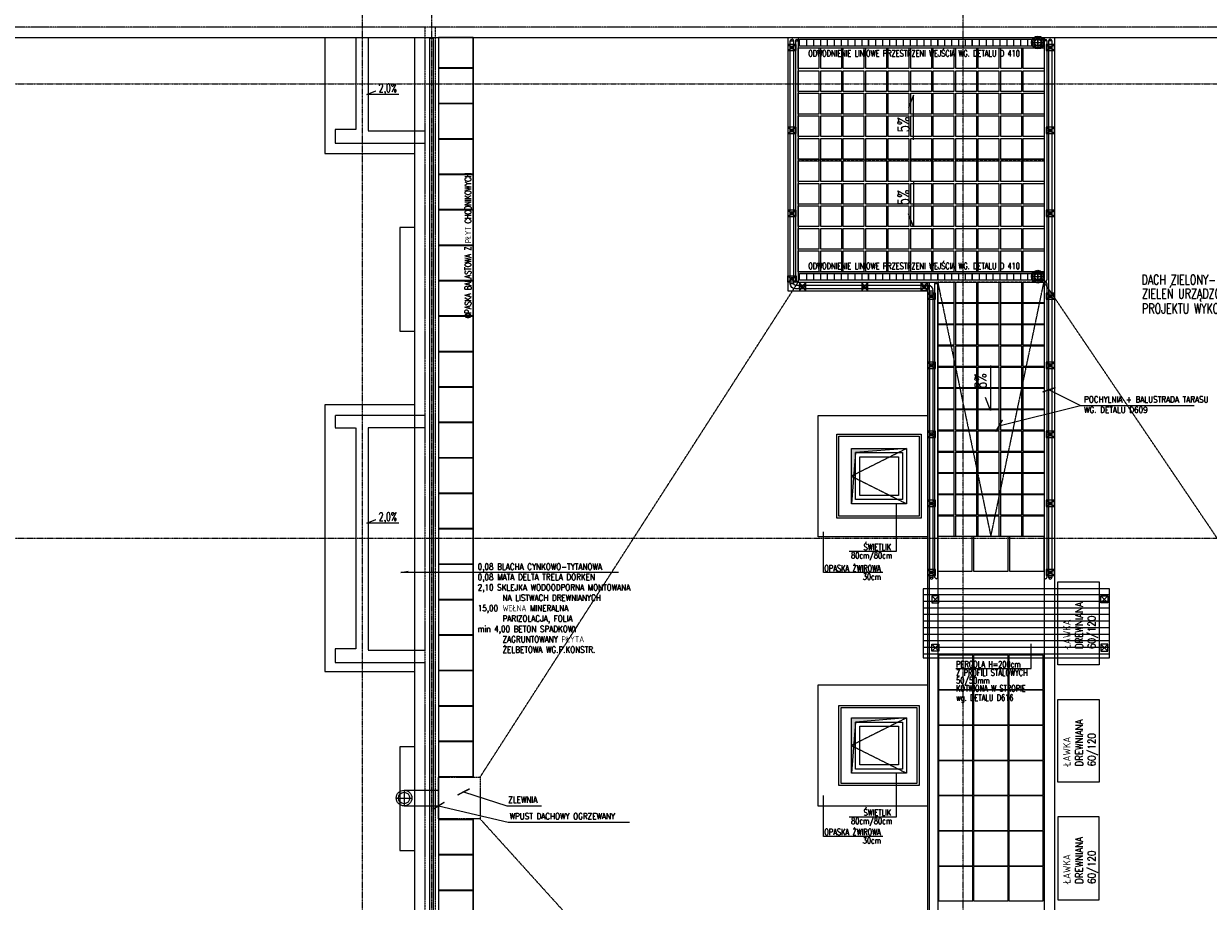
# Model space of a CAD drawing. Extents: x -7228 to 74941, y -112898 to 85621.
# Tile 42 of 256: x 60107 to 61823, y -99087 to -97816. Entities that reach past the tile are written whole.
import ezdxf
from ezdxf.enums import TextEntityAlignment as Align

# ---------------------------------------------------------------- set-up
doc = ezdxf.new("R2010")
doc.units = 0
doc.linetypes.add('CENTER', pattern=[2, 1.25, -0.25, 0.25, -0.25])
doc.linetypes.add('DASHED', pattern=[0.75, 0.5, -0.25])
doc.layers.get('0').update_dxf_attribs({"color": 101, "linetype": 'CONTINUOUS'})
for name, color, linetype in [('Ele-balustrada', 8, 'CONTINUOUS'), ('Ins-kan', 54, 'CONTINUOUS'), ('Ins-wod', 4, 'CONTINUOUS'), ('Okn---okna', 5, 'CONTINUOUS'), ('Opis-spadki', 61, 'CONTINUOUS'), ('Os-osie glowne', 1, 'CENTER'), ('Pos-ceramika', 14, 'CONTINUOUS'), ('Pzt-chodniki-hatch', 252, 'CONTINUOUS'), ('Sc-metal', 141, 'CONTINUOUS'), ('Sch-opis', 51, 'CONTINUOUS'), ('W-idok', 8, 'CONTINUOUS'), ('W-idok pod', 5, 'DASHED'), ('W-izol-w', 144, 'CONTINUOUS'), ('W-otwor-strop', 1, 'CONTINUOUS'), ('W-widok-spadki', 61, 'CONTINUOUS'), ('Wyp-meble', 155, 'CONTINUOUS')]:
    doc.layers.add(name, color=color, linetype=linetype)
doc.styles.add('ROMANS', font='romans', dxfattribs={"width": 0.85})
doc.dimstyles.new('CHMIELNA', dxfattribs={"dimscale": 3.5, "dimtxt": 4, "dimasz": 1.5, "dimexe": 3, "dimexo": 0, "dimgap": 1, "dimtad": 1, "dimdec": 1, "dimrnd": 0.5, "dimzin": 12, "dimdsep": 46, "dimtxsty": 'ROMANS', "dimblk": 'DIMTICK', "dimcen": 0.09, "dimse1": 1, "dimse2": 1, "dimclrd": 143, "dimclrt": 53, "dimadec": 0, "dimazin": 0, "dimtfac": 1, "dimtdec": 1, "dimtix": 1, "dimtmove": 2, "dimatfit": 2, "dimldrblk": 'ARCHTICK', "dimfxl": 0, "dimtolj": 1, "dimtzin": 0, "dimarcsym": 0})

# ---------------------------------------------------------------- blocks, each defined once
blk = doc.blocks.new('DIMTICK')
for p, q in [((-1, 0), (1, 0)), ((0, 1), (0, -1))]:
    blk.add_line(p, q)
at = {"const_width": 0.141}
blk.add_lwpolyline([(0.71, 0.71), (-0.71, -0.71)], dxfattribs=at)
blk = doc.blocks.new('SPADKI')
at = {"ltscale": 25}
blk.add_lwpolyline([(0, 0), (0, -70), (-8, -50), (-8, -50)], dxfattribs=at)
at = {"ltscale": 25, "style": 'ROMANS', "width": 0.7}
blk.add_attdef('SP%', text='', height=18, rotation=90, dxfattribs=at).set_placement((-4.9, -24), align=Align.CENTER)
blk = doc.blocks.new('_sfkhmgkjm')
for points in [[(-3.5, 0), (-3.5, -0.5)], [(-3.5, 0), (3.5, 0), (3.5, 0)], [(3.5, 0), (3.5, -0.5)]]:
    blk.add_lwpolyline(points)
blk.add_lwpolyline([(3.5, -0.5, -0.284735), (-3.5, -0.5, -7)], format="xyb")
blk = doc.blocks.new('odwodnienie-liniowe2_mb')
at = {"ltscale": 25}
for p, q in [((0, 7.5), (100, 7.5)), ((10, 5), (10, -5)), ((20, 5), (20, -5)), ((30, 5), (30, -5)), ((40, 5), (40, -5)), ((50, 5), (50, -5)), ((60, 5), (60, -5)), ((70, 5), (70, -5)), ((80, 5), (80, -5)), ((90, 5), (90, -5)), ((0, -7.5), (100, -7.5))]:
    blk.add_line(p, q, dxfattribs=at)
blk.add_lwpolyline([(0, 5), (100, 5), (100, -5), (0, -5)], close=True, dxfattribs=at)
blk = doc.blocks.new('_kdjkgjksjhgkfhh')
for p, q in [((-11.2, 0), (11.2, 0)), ((0, 11.2), (0, -11.2))]:
    blk.add_line(p, q)
for radius in [11.3, 8.25]:
    blk.add_circle((0, 0), radius)
blk = doc.blocks.new('_VKJXKDFJKJFHKJGFJHKVCJKHGHJ')
at = {"layer": 'Ins-wod'}
for p, q in [((-7.9, 0), (7.9, 0)), ((0, 7.9), (0, -7.9)), ((0, -5.9), (0, 6)), ((0, 6), (0, -5.9))]:
    blk.add_line(p, q, dxfattribs=at)
for radius in [9.24, 8.12, 5.95, 5.25, 4.55]:
    blk.add_circle((0, 0), radius, dxfattribs=at)

msp = doc.modelspace()

# ---------------------------------------------------------------- hatches: boundary and pattern name
at = {"layer": 'W-idok'}
h = msp.add_hatch(dxfattribs=at)
h.set_pattern_fill('ANSI31', color=256, scale=3, angle=135, style=0)
h.set_pattern_definition([(180, (5740, 626.758), (-2e-15, -9.525), [])])
h.paths.add_polyline_path([(61419.547, -98684.544), (61409.547, -98684.544), (61409.547, -98734.544), (61419.547, -98734.544)])
h.paths.add_polyline_path([(61419.547, -98634.544), (61409.547, -98634.544), (61409.547, -98684.544), (61419.547, -98684.544)])
h.paths.add_polyline_path([(61434.547, -98634.544), (61419.547, -98634.544), (61419.547, -98684.544), (61434.547, -98684.544)])
h.paths.add_polyline_path([(61434.547, -98684.544), (61419.547, -98684.544), (61419.547, -98734.544), (61434.547, -98734.544)])
h.paths.add_polyline_path([(61467.547, -98684.544), (61434.547, -98684.544), (61434.547, -98734.544), (61467.547, -98734.544)])
h.paths.add_polyline_path([(61467.547, -98634.544), (61434.547, -98634.544), (61434.547, -98684.544), (61467.547, -98684.544)])
h.paths.add_polyline_path([(61584.547, -98634.544), (61467.547, -98634.544), (61467.547, -98684.544), (61584.547, -98684.544)])
h.paths.add_polyline_path([(61584.547, -98684.544), (61467.547, -98684.544), (61467.547, -98734.544), (61584.547, -98734.544)])
h.paths.add_polyline_path([(61599.547, -98684.544), (61584.547, -98684.544), (61584.547, -98734.544), (61599.547, -98734.544)])
h.paths.add_polyline_path([(61599.547, -98634.544), (61584.547, -98634.544), (61584.547, -98684.544), (61599.547, -98684.544)])
h.paths.add_polyline_path([(61609.547, -98634.544), (61599.547, -98634.544), (61599.547, -98684.544), (61609.547, -98684.544)])
h.paths.add_polyline_path([(61609.547, -98684.544), (61599.547, -98684.544), (61599.547, -98734.544), (61609.547, -98734.544)])
h.paths.add_polyline_path([(61669.547, -98634.544), (61609.547, -98634.544), (61609.547, -98684.544), (61669.547, -98684.544)])
h.paths.add_polyline_path([(61669.547, -98684.544), (61609.547, -98684.544), (61609.547, -98734.544), (61669.547, -98734.544)])
h.paths.add_polyline_path([(61679.547, -98684.544), (61669.547, -98684.544), (61669.547, -98734.544), (61679.547, -98734.544)])
h.paths.add_polyline_path([(61679.547, -98634.544), (61669.547, -98634.544), (61669.547, -98684.544), (61679.547, -98684.544)])
h.paths.add_polyline_path([(61614.467, -98724.154), (61614.467, -98645.314), (61672.325, -98645.314), (61672.325, -98724.154)], flags=9)
at = {"layer": 'W-otwor-strop', "linetype": 'Continuous', "ltscale": 0.5}
h = msp.add_hatch(color=256, dxfattribs=at)
h.paths.add_polyline_path([(61312.047, -98437.302), (61386.047, -98431.302), (61306.047, -98431.302), (61306.047, -98454.965), (61310.136, -98460.877)])
h.paths.add_polyline_path([(61310.136, -98460.877), (61306.047, -98454.965), (61306.047, -98511.302)])
msp.add_hatch(color=256, dxfattribs=at).paths.add_polyline_path([(61311.547, -98827.302), (61385.547, -98821.302), (61305.547, -98821.302), (61305.547, -98901.302)])

# ---------------------------------------------------------------- linework, layer by layer
at = {"layer": 'Ele-balustrada'}
for p, q in [((61213.547, -97855.302), (61225.547, -97846.302)), ((61213.547, -97846.302), (61225.547, -97855.302)), ((61213.547, -97855.302), (61225.547, -97846.302)), ((61213.547, -97846.302), (61225.547, -97855.302)), ((61217.047, -97841.302), (61222.047, -97841.302)), ((61224.547, -97841.302), (61228.547, -97841.302)), ((61588.547, -97841.302), (61584.547, -97841.302)), ((61587.547, -97855.302), (61599.547, -97846.302)), ((61587.547, -97846.302), (61599.547, -97855.302)), ((61596.047, -97841.302), (61591.047, -97841.302)), ((61213.547, -97975.302), (61225.547, -97966.302)), ((61213.547, -97966.302), (61225.547, -97975.302)), ((61213.547, -97975.302), (61225.547, -97966.302)), ((61213.547, -97966.302), (61225.547, -97975.302)), ((61587.547, -97975.302), (61599.547, -97966.302)), ((61587.547, -97966.302), (61599.547, -97975.302)), ((61587.547, -97975.302), (61599.547, -97966.302)), ((61587.547, -97966.302), (61599.547, -97975.302)), ((61213.547, -98095.302), (61225.547, -98086.302)), ((61213.547, -98086.302), (61225.547, -98095.302)), ((61213.547, -98095.302), (61225.547, -98086.302)), ((61213.547, -98086.302), (61225.547, -98095.302)), ((61587.547, -98095.302), (61599.547, -98086.302)), ((61587.547, -98086.302), (61599.547, -98095.302)), ((61587.547, -98095.302), (61599.547, -98086.302)), ((61587.547, -98086.302), (61599.547, -98095.302)), ((61213.547, -98181.302), (61225.547, -98190.302)), ((61213.547, -98190.302), (61225.547, -98181.302)), ((61222.047, -98192.802), (61217.047, -98192.802)), ((61230.047, -98195.302), (61230.047, -98200.302)), ((61239.547, -98202.802), (61230.547, -98190.802)), ((61230.547, -98202.802), (61239.547, -98190.802)), ((61329.547, -98202.802), (61320.547, -98190.802)), ((61320.547, -98202.802), (61329.547, -98190.802)), ((61406.548, -98202.802), (61415.548, -98190.802)), ((61415.548, -98202.802), (61406.548, -98190.802)), ((61415.548, -98215.302), (61427.548, -98206.302)), ((61415.548, -98206.302), (61427.548, -98215.302)), ((61416.547, -98200.302), (61416.547, -98195.302)), ((61419.047, -98202.802), (61424.047, -98202.802)), ((61426.548, -98192.325), (61430.548, -98192.325)), ((61587.547, -98215.302), (61599.547, -98206.302)), ((61587.547, -98206.302), (61599.547, -98215.302)), ((61415.548, -98315.302), (61427.548, -98306.302)), ((61415.548, -98306.302), (61427.548, -98315.302)), ((61587.547, -98315.302), (61599.547, -98306.302)), ((61587.547, -98306.302), (61599.547, -98315.302)), ((61415.548, -98415.302), (61427.548, -98406.302)), ((61415.548, -98406.302), (61427.548, -98415.302)), ((61587.547, -98415.302), (61599.547, -98406.302)), ((61587.547, -98406.302), (61599.547, -98415.302)), ((61415.548, -98515.302), (61427.548, -98506.302)), ((61415.548, -98506.302), (61427.548, -98515.302)), ((61587.547, -98515.302), (61599.547, -98506.302)), ((61587.547, -98506.302), (61599.547, -98515.302)), ((61415.548, -98615.302), (61427.548, -98606.302)), ((61415.548, -98606.302), (61427.548, -98615.302)), ((61424.047, -98617.802), (61419.047, -98617.802)), ((61587.547, -98615.302), (61599.547, -98606.302)), ((61587.547, -98606.302), (61599.547, -98615.302)), ((61596.047, -98617.802), (61591.047, -98617.802))]:
    msp.add_line(p, q, dxfattribs=at)
for points in [[(60695.047, -100507.294), (60695.047, -97837.31)], [(60700.047, -100507.294), (60700.047, -97837.31)], [(61224.547, -97841.302), (61224.547, -98188.302)], [(61228.547, -97841.302), (61228.547, -98188.302)], [(61584.547, -97841.302), (61584.547, -98187.302)], [(61588.547, -97841.302), (61588.547, -98187.302)], [(61591.047, -97841.302), (61591.047, -98617.802)], [(61596.047, -97841.302), (61596.047, -98617.802)], [(61426.548, -98617.825), (61426.548, -98192.325)], [(61430.548, -98617.825), (61430.548, -98192.325)], [(61584.547, -98192.302), (61584.547, -98617.802)], [(61588.547, -98192.302), (61588.547, -98617.802)]]:
    msp.add_lwpolyline(points, dxfattribs=at)
for points in [[(61213.547, -97855.302), (61225.547, -97855.302), (61225.547, -97846.302), (61213.547, -97846.302)], [(61213.547, -97855.302), (61225.547, -97855.302), (61225.547, -97846.302), (61213.547, -97846.302)], [(61587.547, -97855.302), (61599.547, -97855.302), (61599.547, -97846.302), (61587.547, -97846.302)], [(61213.547, -97975.302), (61225.547, -97975.302), (61225.547, -97966.302), (61213.547, -97966.302)], [(61213.547, -97975.302), (61225.547, -97975.302), (61225.547, -97966.302), (61213.547, -97966.302)], [(61587.547, -97975.302), (61599.547, -97975.302), (61599.547, -97966.302), (61587.547, -97966.302)], [(61587.547, -97975.302), (61599.547, -97975.302), (61599.547, -97966.302), (61587.547, -97966.302)], [(61213.547, -98095.302), (61225.547, -98095.302), (61225.547, -98086.302), (61213.547, -98086.302)], [(61213.547, -98095.302), (61225.547, -98095.302), (61225.547, -98086.302), (61213.547, -98086.302)], [(61587.547, -98095.302), (61599.547, -98095.302), (61599.547, -98086.302), (61587.547, -98086.302)], [(61587.547, -98095.302), (61599.547, -98095.302), (61599.547, -98086.302), (61587.547, -98086.302)], [(61213.547, -98181.302), (61225.547, -98181.302), (61225.547, -98190.302), (61213.547, -98190.302)], [(61239.547, -98202.802), (61239.547, -98190.802), (61230.547, -98190.802), (61230.547, -98202.802)], [(61329.547, -98202.802), (61329.547, -98190.802), (61320.547, -98190.802), (61320.547, -98202.802)], [(61406.548, -98202.802), (61406.548, -98190.802), (61415.548, -98190.802), (61415.548, -98202.802)], [(61415.548, -98215.302), (61427.548, -98215.302), (61427.548, -98206.302), (61415.548, -98206.302)], [(61587.547, -98215.302), (61599.547, -98215.302), (61599.547, -98206.302), (61587.547, -98206.302)], [(61415.548, -98315.302), (61427.548, -98315.302), (61427.548, -98306.302), (61415.548, -98306.302)], [(61587.547, -98315.302), (61599.547, -98315.302), (61599.547, -98306.302), (61587.547, -98306.302)], [(61415.548, -98415.302), (61427.548, -98415.302), (61427.548, -98406.302), (61415.548, -98406.302)], [(61587.547, -98415.302), (61599.547, -98415.302), (61599.547, -98406.302), (61587.547, -98406.302)], [(61415.548, -98515.302), (61427.548, -98515.302), (61427.548, -98506.302), (61415.548, -98506.302)], [(61587.547, -98515.302), (61599.547, -98515.302), (61599.547, -98506.302), (61587.547, -98506.302)], [(61415.548, -98615.302), (61427.548, -98615.302), (61427.548, -98606.302), (61415.548, -98606.302)], [(61587.547, -98615.302), (61599.547, -98615.302), (61599.547, -98606.302), (61587.547, -98606.302)]]:
    msp.add_lwpolyline(points, close=True, dxfattribs=at)
for points in [[(61419.047, -98617.802), (61419.047, -98202.802, 0.41421356), (61416.547, -98200.302), (61224.547, -98200.302, -0.41421356), (61217.047, -98192.802), (61217.047, -97841.302)], [(61424.047, -98617.802), (61424.047, -98202.802, 0.41421356), (61416.547, -98195.302), (61224.547, -98195.302, -0.41421356), (61222.047, -98192.802), (61222.047, -97841.302)]]:
    msp.add_lwpolyline(points, format="xyb", dxfattribs=at)
for centre in [(61219.547, -97850.802), (61219.547, -97850.802), (61593.547, -97850.802), (61219.547, -97970.802), (61219.547, -97970.802), (61593.547, -97970.802), (61593.547, -97970.802), (61219.547, -98090.802), (61219.547, -98090.802), (61593.547, -98090.802), (61593.547, -98090.802), (61219.547, -98185.802), (61235.047, -98196.802), (61325.047, -98196.802), (61411.048, -98196.802), (61421.548, -98210.802), (61593.547, -98210.802), (61421.548, -98310.802), (61593.547, -98310.802), (61421.548, -98410.802), (61593.547, -98410.802), (61421.548, -98510.802), (61593.547, -98510.802), (61421.548, -98610.802), (61593.547, -98610.802)]:
    msp.add_circle(centre, 2.5, dxfattribs=at)
for centre, radius, start, end in [((61219.547, -97841.302), 2.5, 0, 180), ((61226.547, -97841.302), 2, 0, 180), ((61586.547, -97841.302), 2, 0, 180), ((61593.547, -97841.302), 2.5, 0, 180), ((61226.547, -98188.302), 2, 180, 0), ((61586.547, -98187.302), 2, 180, 0), ((61428.548, -98192.325), 2, 0, 180), ((61586.547, -98192.302), 2, 0, 180), ((61421.547, -98617.802), 2.5, 180, 0), ((61428.548, -98617.825), 2, 180, 0), ((61586.547, -98617.802), 2, 180, 0), ((61593.547, -98617.802), 2.5, 180, 0)]:
    msp.add_arc(centre, radius, start, end, dxfattribs=at)
at = {"layer": 'Okn---okna'}
for points in [[(61305.547, -98431.302), (61385.547, -98431.302), (61385.547, -98511.302), (61305.547, -98511.302)], [(61311.547, -98437.302), (61379.547, -98437.302), (61379.547, -98505.302), (61311.547, -98505.302)], [(61317.547, -98443.302), (61373.547, -98443.302), (61373.547, -98499.302), (61317.547, -98499.302)], [(61305.547, -98821.302), (61385.547, -98821.302), (61385.547, -98901.302), (61305.547, -98901.302)], [(61311.547, -98827.302), (61379.547, -98827.302), (61379.547, -98895.302), (61311.547, -98895.302)], [(61317.547, -98833.302), (61373.547, -98833.302), (61373.547, -98889.302), (61317.547, -98889.302)]]:
    msp.add_lwpolyline(points, close=True, dxfattribs=at)
at = {"layer": 'Okn---okna', "linetype": 'DASHED', "ltscale": 0.5}
for points in [[(61385.547, -98431.302), (61305.547, -98471.302), (61385.547, -98511.302)], [(61385.547, -98821.302), (61305.547, -98861.302), (61385.547, -98901.302)]]:
    msp.add_lwpolyline(points, dxfattribs=at)
at = {"layer": 'Os-osie glowne'}
for points in [[(60597.547, -102606.302), (60597.547, -96629.302)], [(60697.547, -102606.302), (60697.547, -96629.302)], [(61467.547, -102606.302), (61467.547, -96629.302)], [(50525.547, -97903.302), (62792.547, -97903.302)], [(50525.547, -98561.302), (62792.547, -98561.302)]]:
    msp.add_lwpolyline(points, dxfattribs=at)
at = {"layer": 'Pos-ceramika'}
for points in [[(61228.547, -97851.302), (61258.547, -97851.302), (61258.547, -97881.302), (61228.547, -97881.302)], [(61261.147, -97851.302), (61291.147, -97851.302), (61291.147, -97881.302), (61261.147, -97881.302)], [(61293.747, -97851.302), (61323.747, -97851.302), (61323.747, -97881.302), (61293.747, -97881.302)], [(61326.347, -97851.302), (61356.347, -97851.302), (61356.347, -97881.302), (61326.347, -97881.302)], [(61358.947, -97851.302), (61388.947, -97851.302), (61388.947, -97881.302), (61358.947, -97881.302)], [(61391.547, -97851.302), (61421.547, -97851.302), (61421.547, -97881.302), (61391.547, -97881.302)], [(61424.147, -97851.302), (61454.147, -97851.302), (61454.147, -97881.302), (61424.147, -97881.302)], [(61456.747, -97851.302), (61486.747, -97851.302), (61486.747, -97881.302), (61456.747, -97881.302)], [(61489.347, -97851.302), (61519.347, -97851.302), (61519.347, -97881.302), (61489.347, -97881.302)], [(61521.947, -97851.302), (61551.947, -97851.302), (61551.947, -97881.302), (61521.947, -97881.302)], [(61554.547, -97851.302), (61584.547, -97851.302), (61584.547, -97881.302), (61554.547, -97881.302)], [(61228.547, -97884.502), (61258.547, -97884.502), (61258.547, -97914.502), (61228.547, -97914.502)], [(61261.147, -97884.502), (61291.147, -97884.502), (61291.147, -97914.502), (61261.147, -97914.502)], [(61293.747, -97884.502), (61323.747, -97884.502), (61323.747, -97914.502), (61293.747, -97914.502)], [(61326.347, -97884.502), (61356.347, -97884.502), (61356.347, -97914.502), (61326.347, -97914.502)], [(61358.947, -97884.502), (61388.947, -97884.502), (61388.947, -97914.502), (61358.947, -97914.502)], [(61391.547, -97884.502), (61421.547, -97884.502), (61421.547, -97914.502), (61391.547, -97914.502)], [(61424.147, -97884.502), (61454.147, -97884.502), (61454.147, -97914.502), (61424.147, -97914.502)], [(61456.747, -97884.502), (61486.747, -97884.502), (61486.747, -97914.502), (61456.747, -97914.502)], [(61489.347, -97884.502), (61519.347, -97884.502), (61519.347, -97914.502), (61489.347, -97914.502)], [(61521.947, -97884.502), (61551.947, -97884.502), (61551.947, -97914.502), (61521.947, -97914.502)], [(61554.547, -97884.502), (61584.547, -97884.502), (61584.547, -97914.502), (61554.547, -97914.502)], [(61228.547, -97917.102), (61258.547, -97917.102), (61258.547, -97947.102), (61228.547, -97947.102)], [(61261.147, -97917.102), (61291.147, -97917.102), (61291.147, -97947.102), (61261.147, -97947.102)], [(61293.747, -97917.102), (61323.747, -97917.102), (61323.747, -97947.102), (61293.747, -97947.102)], [(61326.347, -97917.102), (61356.347, -97917.102), (61356.347, -97947.102), (61326.347, -97947.102)], [(61358.947, -97917.102), (61388.947, -97917.102), (61388.947, -97947.102), (61358.947, -97947.102)], [(61391.547, -97917.102), (61421.547, -97917.102), (61421.547, -97947.102), (61391.547, -97947.102)], [(61424.147, -97917.102), (61454.147, -97917.102), (61454.147, -97947.102), (61424.147, -97947.102)], [(61456.747, -97917.102), (61486.747, -97917.102), (61486.747, -97947.102), (61456.747, -97947.102)], [(61489.347, -97917.102), (61519.347, -97917.102), (61519.347, -97947.102), (61489.347, -97947.102)], [(61521.947, -97917.102), (61551.947, -97917.102), (61551.947, -97947.102), (61521.947, -97947.102)], [(61554.547, -97917.102), (61584.547, -97917.102), (61584.547, -97947.102), (61554.547, -97947.102)], [(61228.547, -97949.702), (61258.547, -97949.702), (61258.547, -97979.702), (61228.547, -97979.702)], [(61261.147, -97949.702), (61291.147, -97949.702), (61291.147, -97979.702), (61261.147, -97979.702)], [(61293.747, -97949.702), (61323.747, -97949.702), (61323.747, -97979.702), (61293.747, -97979.702)], [(61326.347, -97949.702), (61356.347, -97949.702), (61356.347, -97979.702), (61326.347, -97979.702)], [(61358.947, -97949.702), (61388.947, -97949.702), (61388.947, -97979.702), (61358.947, -97979.702)], [(61391.547, -97949.702), (61421.547, -97949.702), (61421.547, -97979.702), (61391.547, -97979.702)], [(61424.147, -97949.702), (61454.147, -97949.702), (61454.147, -97979.702), (61424.147, -97979.702)], [(61456.747, -97949.702), (61486.747, -97949.702), (61486.747, -97979.702), (61456.747, -97979.702)], [(61489.347, -97949.702), (61519.347, -97949.702), (61519.347, -97979.702), (61489.347, -97979.702)], [(61521.947, -97949.702), (61551.947, -97949.702), (61551.947, -97979.702), (61521.947, -97979.702)], [(61554.547, -97949.702), (61584.547, -97949.702), (61584.547, -97979.702), (61554.547, -97979.702)], [(61228.547, -97982.302), (61258.547, -97982.302), (61258.547, -98012.302), (61228.547, -98012.302)], [(61261.147, -97982.302), (61291.147, -97982.302), (61291.147, -98012.302), (61261.147, -98012.302)], [(61293.747, -97982.302), (61323.747, -97982.302), (61323.747, -98012.302), (61293.747, -98012.302)], [(61326.347, -97982.302), (61356.347, -97982.302), (61356.347, -98012.302), (61326.347, -98012.302)], [(61358.947, -97982.302), (61388.947, -97982.302), (61388.947, -98012.302), (61358.947, -98012.302)], [(61391.547, -97982.302), (61421.547, -97982.302), (61421.547, -98012.302), (61391.547, -98012.302)], [(61424.147, -97982.302), (61454.147, -97982.302), (61454.147, -98012.302), (61424.147, -98012.302)], [(61456.747, -97982.302), (61486.747, -97982.302), (61486.747, -98012.302), (61456.747, -98012.302)], [(61489.347, -97982.302), (61519.347, -97982.302), (61519.347, -98012.302), (61489.347, -98012.302)], [(61521.947, -97982.302), (61551.947, -97982.302), (61551.947, -98012.302), (61521.947, -98012.302)], [(61554.547, -97982.302), (61584.547, -97982.302), (61584.547, -98012.302), (61554.547, -98012.302)], [(61228.547, -98014.902), (61258.547, -98014.902), (61258.547, -98044.902), (61228.547, -98044.902)], [(61261.147, -98014.902), (61291.147, -98014.902), (61291.147, -98044.902), (61261.147, -98044.902)], [(61293.747, -98014.902), (61323.747, -98014.902), (61323.747, -98044.902), (61293.747, -98044.902)], [(61326.347, -98014.902), (61356.347, -98014.902), (61356.347, -98044.902), (61326.347, -98044.902)], [(61358.947, -98014.902), (61388.947, -98014.902), (61388.947, -98044.902), (61358.947, -98044.902)], [(61391.547, -98014.902), (61421.547, -98014.902), (61421.547, -98044.902), (61391.547, -98044.902)], [(61424.147, -98014.902), (61454.147, -98014.902), (61454.147, -98044.902), (61424.147, -98044.902)], [(61456.747, -98014.902), (61486.747, -98014.902), (61486.747, -98044.902), (61456.747, -98044.902)], [(61489.347, -98014.902), (61519.347, -98014.902), (61519.347, -98044.902), (61489.347, -98044.902)], [(61521.947, -98014.902), (61551.947, -98014.902), (61551.947, -98044.902), (61521.947, -98044.902)], [(61554.547, -98014.902), (61584.547, -98014.902), (61584.547, -98044.902), (61554.547, -98044.902)], [(61228.547, -98047.502), (61258.547, -98047.502), (61258.547, -98077.502), (61228.547, -98077.502)], [(61261.147, -98047.502), (61291.147, -98047.502), (61291.147, -98077.502), (61261.147, -98077.502)], [(61293.747, -98047.502), (61323.747, -98047.502), (61323.747, -98077.502), (61293.747, -98077.502)], [(61326.347, -98047.502), (61356.347, -98047.502), (61356.347, -98077.502), (61326.347, -98077.502)], [(61358.947, -98047.502), (61388.947, -98047.502), (61388.947, -98077.502), (61358.947, -98077.502)], [(61391.547, -98047.502), (61421.547, -98047.502), (61421.547, -98077.502), (61391.547, -98077.502)], [(61424.147, -98047.502), (61454.147, -98047.502), (61454.147, -98077.502), (61424.147, -98077.502)], [(61456.747, -98047.502), (61486.747, -98047.502), (61486.747, -98077.502), (61456.747, -98077.502)], [(61489.347, -98047.502), (61519.347, -98047.502), (61519.347, -98077.502), (61489.347, -98077.502)], [(61521.947, -98047.502), (61551.947, -98047.502), (61551.947, -98077.502), (61521.947, -98077.502)], [(61554.547, -98047.502), (61584.547, -98047.502), (61584.547, -98077.502), (61554.547, -98077.502)], [(61228.547, -98080.102), (61258.547, -98080.102), (61258.547, -98110.102), (61228.547, -98110.102)], [(61261.147, -98080.102), (61291.147, -98080.102), (61291.147, -98110.102), (61261.147, -98110.102)], [(61293.747, -98080.102), (61323.747, -98080.102), (61323.747, -98110.102), (61293.747, -98110.102)], [(61326.347, -98080.102), (61356.347, -98080.102), (61356.347, -98110.102), (61326.347, -98110.102)], [(61358.947, -98080.102), (61388.947, -98080.102), (61388.947, -98110.102), (61358.947, -98110.102)], [(61391.547, -98080.102), (61421.547, -98080.102), (61421.547, -98110.102), (61391.547, -98110.102)], [(61424.147, -98080.102), (61454.147, -98080.102), (61454.147, -98110.102), (61424.147, -98110.102)], [(61456.747, -98080.102), (61486.747, -98080.102), (61486.747, -98110.102), (61456.747, -98110.102)], [(61489.347, -98080.102), (61519.347, -98080.102), (61519.347, -98110.102), (61489.347, -98110.102)], [(61521.947, -98080.102), (61551.947, -98080.102), (61551.947, -98110.102), (61521.947, -98110.102)], [(61554.547, -98080.102), (61584.547, -98080.102), (61584.547, -98110.102), (61554.547, -98110.102)], [(61228.547, -98112.702), (61258.547, -98112.702), (61258.547, -98142.702), (61228.547, -98142.702)], [(61261.147, -98112.702), (61291.147, -98112.702), (61291.147, -98142.702), (61261.147, -98142.702)], [(61293.747, -98112.702), (61323.747, -98112.702), (61323.747, -98142.702), (61293.747, -98142.702)], [(61326.347, -98112.702), (61356.347, -98112.702), (61356.347, -98142.702), (61326.347, -98142.702)], [(61358.947, -98112.702), (61388.947, -98112.702), (61388.947, -98142.702), (61358.947, -98142.702)], [(61391.547, -98112.702), (61421.547, -98112.702), (61421.547, -98142.702), (61391.547, -98142.702)], [(61424.147, -98112.702), (61454.147, -98112.702), (61454.147, -98142.702), (61424.147, -98142.702)], [(61456.747, -98112.702), (61486.747, -98112.702), (61486.747, -98142.702), (61456.747, -98142.702)], [(61489.347, -98112.702), (61519.347, -98112.702), (61519.347, -98142.702), (61489.347, -98142.702)], [(61521.947, -98112.702), (61551.947, -98112.702), (61551.947, -98142.702), (61521.947, -98142.702)], [(61554.547, -98112.702), (61584.547, -98112.702), (61584.547, -98142.702), (61554.547, -98142.702)], [(61228.547, -98145.302), (61258.547, -98145.302), (61258.547, -98175.302), (61228.547, -98175.302)], [(61261.147, -98145.302), (61291.147, -98145.302), (61291.147, -98175.302), (61261.147, -98175.302)], [(61293.747, -98145.302), (61323.747, -98145.302), (61323.747, -98175.302), (61293.747, -98175.302)], [(61326.347, -98145.302), (61356.347, -98145.302), (61356.347, -98175.302), (61326.347, -98175.302)], [(61358.947, -98145.302), (61388.947, -98145.302), (61388.947, -98175.302), (61358.947, -98175.302)], [(61391.547, -98145.302), (61421.547, -98145.302), (61421.547, -98175.302), (61391.547, -98175.302)], [(61424.147, -98145.302), (61454.147, -98145.302), (61454.147, -98175.302), (61424.147, -98175.302)], [(61456.747, -98145.302), (61486.747, -98145.302), (61486.747, -98175.302), (61456.747, -98175.302)], [(61489.347, -98145.302), (61519.347, -98145.302), (61519.347, -98175.302), (61489.347, -98175.302)], [(61521.947, -98145.302), (61551.947, -98145.302), (61551.947, -98175.302), (61521.947, -98175.302)], [(61554.547, -98145.302), (61584.547, -98145.302), (61584.547, -98175.302), (61554.547, -98175.302)], [(61430.547, -98190.302), (61454.147, -98190.302), (61454.147, -98220.302), (61430.547, -98220.302)], [(61456.747, -98190.302), (61486.747, -98190.302), (61486.747, -98220.302), (61456.747, -98220.302)], [(61489.347, -98190.302), (61519.347, -98190.302), (61519.347, -98220.302), (61489.347, -98220.302)], [(61521.947, -98190.302), (61551.947, -98190.302), (61551.947, -98220.302), (61521.947, -98220.302)], [(61554.547, -98190.302), (61584.547, -98190.302), (61584.547, -98220.302), (61554.547, -98220.302)], [(61430.547, -98221.072), (61454.147, -98221.072), (61454.147, -98251.072), (61430.547, -98251.072)], [(61456.747, -98221.072), (61486.747, -98221.072), (61486.747, -98251.072), (61456.747, -98251.072)], [(61489.347, -98221.072), (61519.347, -98221.072), (61519.347, -98251.072), (61489.347, -98251.072)], [(61521.947, -98221.072), (61551.947, -98221.072), (61551.947, -98251.072), (61521.947, -98251.072)], [(61554.547, -98221.072), (61584.547, -98221.072), (61584.547, -98251.072), (61554.547, -98251.072)], [(61430.547, -98251.842), (61454.147, -98251.842), (61454.147, -98281.842), (61430.547, -98281.842)], [(61456.747, -98251.842), (61486.747, -98251.842), (61486.747, -98281.842), (61456.747, -98281.842)], [(61489.347, -98251.842), (61519.347, -98251.842), (61519.347, -98281.842), (61489.347, -98281.842)], [(61521.947, -98251.842), (61551.947, -98251.842), (61551.947, -98281.842), (61521.947, -98281.842)], [(61554.547, -98251.842), (61584.547, -98251.842), (61584.547, -98281.842), (61554.547, -98281.842)], [(61430.547, -98282.612), (61454.147, -98282.612), (61454.147, -98312.612), (61430.547, -98312.612)], [(61456.747, -98282.612), (61486.747, -98282.612), (61486.747, -98312.612), (61456.747, -98312.612)], [(61489.347, -98282.612), (61519.347, -98282.612), (61519.347, -98312.612), (61489.347, -98312.612)], [(61521.947, -98282.612), (61551.947, -98282.612), (61551.947, -98312.612), (61521.947, -98312.612)], [(61554.547, -98282.612), (61584.547, -98282.612), (61584.547, -98312.612), (61554.547, -98312.612)], [(61430.547, -98313.382), (61454.147, -98313.382), (61454.147, -98343.382), (61430.547, -98343.382)], [(61456.747, -98313.382), (61486.747, -98313.382), (61486.747, -98343.382), (61456.747, -98343.382)], [(61489.347, -98313.382), (61519.347, -98313.382), (61519.347, -98343.382), (61489.347, -98343.382)], [(61521.947, -98313.382), (61551.947, -98313.382), (61551.947, -98343.382), (61521.947, -98343.382)], [(61554.547, -98313.382), (61584.547, -98313.382), (61584.547, -98343.382), (61554.547, -98343.382)], [(61430.547, -98344.152), (61454.147, -98344.152), (61454.147, -98374.152), (61430.547, -98374.152)], [(61456.747, -98344.152), (61486.747, -98344.152), (61486.747, -98374.152), (61456.747, -98374.152)], [(61489.347, -98344.152), (61519.347, -98344.152), (61519.347, -98374.152), (61489.347, -98374.152)], [(61521.947, -98344.152), (61551.947, -98344.152), (61551.947, -98374.152), (61521.947, -98374.152)], [(61554.547, -98344.152), (61584.547, -98344.152), (61584.547, -98374.152), (61554.547, -98374.152)], [(61430.547, -98374.922), (61454.147, -98374.922), (61454.147, -98404.922), (61430.547, -98404.922)], [(61456.747, -98374.922), (61486.747, -98374.922), (61486.747, -98404.922), (61456.747, -98404.922)], [(61489.347, -98374.922), (61519.347, -98374.922), (61519.347, -98404.922), (61489.347, -98404.922)], [(61521.947, -98374.922), (61551.947, -98374.922), (61551.947, -98404.922), (61521.947, -98404.922)], [(61554.547, -98374.922), (61584.547, -98374.922), (61584.547, -98404.922), (61554.547, -98404.922)], [(61257.547, -98383.302), (61415.548, -98383.302), (61415.548, -98559.302), (61257.547, -98559.302)], [(61430.547, -98405.692), (61454.147, -98405.692), (61454.147, -98435.692), (61430.547, -98435.692)], [(61456.747, -98405.692), (61486.747, -98405.692), (61486.747, -98435.692), (61456.747, -98435.692)], [(61489.347, -98405.692), (61519.347, -98405.692), (61519.347, -98435.692), (61489.347, -98435.692)], [(61521.947, -98405.692), (61551.947, -98405.692), (61551.947, -98435.692), (61521.947, -98435.692)], [(61554.547, -98405.692), (61584.547, -98405.692), (61584.547, -98435.692), (61554.547, -98435.692)], [(61430.547, -98436.462), (61454.147, -98436.462), (61454.147, -98466.462), (61430.547, -98466.462)], [(61456.747, -98436.462), (61486.747, -98436.462), (61486.747, -98466.462), (61456.747, -98466.462)], [(61489.347, -98436.462), (61519.347, -98436.462), (61519.347, -98466.462), (61489.347, -98466.462)], [(61521.947, -98436.462), (61551.947, -98436.462), (61551.947, -98466.462), (61521.947, -98466.462)], [(61554.547, -98436.462), (61584.547, -98436.462), (61584.547, -98466.462), (61554.547, -98466.462)], [(61430.547, -98467.232), (61454.147, -98467.232), (61454.147, -98497.232), (61430.547, -98497.232)], [(61456.747, -98467.232), (61486.747, -98467.232), (61486.747, -98497.232), (61456.747, -98497.232)], [(61489.347, -98467.232), (61519.347, -98467.232), (61519.347, -98497.232), (61489.347, -98497.232)], [(61521.947, -98467.232), (61551.947, -98467.232), (61551.947, -98497.232), (61521.947, -98497.232)], [(61554.547, -98467.232), (61584.547, -98467.232), (61584.547, -98497.232), (61554.547, -98497.232)], [(61430.547, -98498.002), (61454.147, -98498.002), (61454.147, -98528.002), (61430.547, -98528.002)], [(61456.747, -98498.002), (61486.747, -98498.002), (61486.747, -98528.002), (61456.747, -98528.002)], [(61489.347, -98498.002), (61519.347, -98498.002), (61519.347, -98528.002), (61489.347, -98528.002)], [(61521.947, -98498.002), (61551.947, -98498.002), (61551.947, -98528.002), (61521.947, -98528.002)], [(61554.547, -98498.002), (61584.547, -98498.002), (61584.547, -98528.002), (61554.547, -98528.002)], [(61430.548, -98528.802), (61454.148, -98528.802), (61454.148, -98558.802), (61430.548, -98558.802)], [(61456.748, -98528.802), (61486.748, -98528.802), (61486.748, -98558.802), (61456.748, -98558.802)], [(61489.348, -98528.802), (61519.348, -98528.802), (61519.348, -98558.802), (61489.348, -98558.802)], [(61521.948, -98528.802), (61551.948, -98528.802), (61551.948, -98558.802), (61521.948, -98558.802)], [(61554.548, -98528.802), (61584.548, -98528.802), (61584.548, -98558.802), (61554.548, -98558.802)], [(61257.547, -98773.302), (61415.548, -98773.302), (61415.548, -98949.302), (61257.547, -98949.302)]]:
    msp.add_lwpolyline(points, close=True, dxfattribs=at)
at = {"layer": 'Pzt-chodniki-hatch'}
for points in [[(60707.547, -97836.302), (60707.547, -97879.792), (60757.547, -97879.792), (60757.547, -97836.302)], [(60707.547, -97881.102), (60707.547, -97931.102), (60757.547, -97931.102), (60757.547, -97881.102)], [(60707.547, -97932.412), (60707.547, -97982.412), (60757.547, -97982.412), (60757.547, -97932.412)], [(60707.547, -97983.722), (60707.547, -98033.722), (60757.547, -98033.722), (60757.547, -97983.722)], [(60707.547, -98035.032), (60707.547, -98085.032), (60757.547, -98085.032), (60757.547, -98035.032)], [(60707.547, -98086.342), (60707.547, -98136.342), (60757.547, -98136.342), (60757.547, -98086.342)], [(60707.547, -98137.652), (60707.547, -98187.652), (60757.547, -98187.652), (60757.547, -98137.652)], [(60707.547, -98188.962), (60707.547, -98238.962), (60757.547, -98238.962), (60757.547, -98188.962)], [(60707.547, -98240.272), (60707.547, -98290.272), (60757.547, -98290.272), (60757.547, -98240.272)], [(60707.547, -98291.582), (60707.547, -98341.582), (60757.547, -98341.582), (60757.547, -98291.582)], [(60707.547, -98342.892), (60707.547, -98392.892), (60757.547, -98392.892), (60757.547, -98342.892)], [(60707.547, -98394.202), (60707.547, -98444.202), (60757.547, -98444.202), (60757.547, -98394.202)], [(60707.547, -98445.512), (60707.547, -98495.512), (60757.547, -98495.512), (60757.547, -98445.512)], [(60707.547, -98496.822), (60707.547, -98546.822), (60757.547, -98546.822), (60757.547, -98496.822)], [(60707.547, -98548.132), (60707.547, -98598.132), (60757.547, -98598.132), (60757.547, -98548.132)], [(61430.548, -98558.802), (61430.548, -98608.802), (61480.548, -98608.802), (61480.548, -98558.802)], [(61482.548, -98558.802), (61482.548, -98608.802), (61532.548, -98608.802), (61532.548, -98558.802)], [(61534.547, -98558.802), (61534.547, -98608.802), (61584.547, -98608.802), (61584.547, -98558.802)], [(60707.547, -98599.442), (60707.547, -98649.442), (60757.547, -98649.442), (60757.547, -98599.442)], [(60707.547, -98650.752), (60707.547, -98700.752), (60757.547, -98700.752), (60757.547, -98650.752)], [(60707.547, -98702.062), (60707.547, -98752.062), (60757.547, -98752.062), (60757.547, -98702.062)], [(61431.548, -98730.302), (61431.548, -98780.302), (61481.548, -98780.302), (61481.548, -98730.302)], [(61482.548, -98730.302), (61482.548, -98780.302), (61532.548, -98780.302), (61532.548, -98730.302)], [(61533.548, -98730.302), (61533.548, -98780.302), (61583.548, -98780.302), (61583.548, -98730.302)], [(60707.547, -98753.372), (60707.547, -98803.372), (60757.547, -98803.372), (60757.547, -98753.372)], [(61431.548, -98781.302), (61431.548, -98831.302), (61481.548, -98831.302), (61481.548, -98781.302)], [(61482.548, -98781.302), (61482.548, -98831.302), (61532.548, -98831.302), (61532.548, -98781.302)], [(61533.548, -98781.302), (61533.548, -98831.302), (61583.548, -98831.302), (61583.548, -98781.302)], [(60707.547, -98804.682), (60707.547, -98854.682), (60757.547, -98854.682), (60757.547, -98804.682)], [(61431.548, -98832.302), (61431.548, -98882.302), (61481.548, -98882.302), (61481.548, -98832.302)], [(61482.548, -98832.302), (61482.548, -98882.302), (61532.548, -98882.302), (61532.548, -98832.302)], [(61533.548, -98832.302), (61533.548, -98882.302), (61583.548, -98882.302), (61583.548, -98832.302)], [(60707.547, -98855.992), (60707.547, -98905.992), (60757.547, -98905.992), (60757.547, -98855.992)], [(61431.548, -98883.302), (61431.548, -98933.302), (61481.548, -98933.302), (61481.548, -98883.302)], [(61482.548, -98883.302), (61482.548, -98933.302), (61532.548, -98933.302), (61532.548, -98883.302)], [(61533.548, -98883.302), (61533.548, -98933.302), (61583.548, -98933.302), (61583.548, -98883.302)], [(61431.548, -98934.302), (61431.548, -98984.302), (61481.548, -98984.302), (61481.548, -98934.302)], [(61482.548, -98934.302), (61482.548, -98984.302), (61532.548, -98984.302), (61532.548, -98934.302)], [(61533.548, -98934.302), (61533.548, -98984.302), (61583.548, -98984.302), (61583.548, -98934.302)], [(60707.547, -98968.782), (60707.547, -99018.782), (60757.547, -99018.782), (60757.547, -98968.782)], [(61431.548, -98985.302), (61431.548, -99035.302), (61481.548, -99035.302), (61481.548, -98985.302)], [(61482.548, -98985.302), (61482.548, -99035.302), (61532.548, -99035.302), (61532.548, -98985.302)], [(61533.548, -98985.302), (61533.548, -99035.302), (61583.548, -99035.302), (61583.548, -98985.302)], [(60707.547, -99020.122), (60707.547, -99070.122), (60757.547, -99070.122), (60757.547, -99020.122)], [(61431.548, -99036.302), (61431.548, -99086.302), (61481.548, -99086.302), (61481.548, -99036.302)], [(61482.548, -99036.302), (61482.548, -99086.302), (61532.548, -99086.302), (61532.548, -99036.302)], [(61533.548, -99036.302), (61533.548, -99086.302), (61583.548, -99086.302), (61583.548, -99036.302)], [(60707.547, -99071.462), (60707.547, -99121.462), (60757.547, -99121.462), (60757.547, -99071.462)]]:
    msp.add_lwpolyline(points, close=True, dxfattribs=at)
at = {"layer": 'Sc-metal'}
for points in [[(61422.047, -98644.544), (61422.047, -98654.544), (61432.047, -98654.544), (61432.047, -98644.544)], [(61677.047, -98644.544), (61677.047, -98654.544), (61667.047, -98654.544), (61667.047, -98644.544)], [(61422.047, -98724.544), (61422.047, -98714.544), (61432.047, -98714.544), (61432.047, -98724.544)], [(61677.047, -98724.544), (61677.047, -98714.544), (61667.047, -98714.544), (61667.047, -98724.544)]]:
    msp.add_lwpolyline(points, close=True, dxfattribs=at)
for points in [[(61422.047, -98644.544), (61432.047, -98654.544)], [(61432.047, -98644.544), (61422.047, -98654.544)], [(61677.047, -98644.544), (61667.047, -98654.544)], [(61667.047, -98644.544), (61677.047, -98654.544)], [(61422.047, -98724.544), (61432.047, -98714.544)], [(61432.047, -98724.544), (61422.047, -98714.544)], [(61677.047, -98724.544), (61667.047, -98714.544)], [(61667.047, -98724.544), (61677.047, -98714.544)]]:
    msp.add_lwpolyline(points, dxfattribs=at)
at = {"layer": 'Sch-opis'}
for points in [[(61302.251, -98580.119), (61370.989, -98580.119), (61370.989, -98511.302)], [(61265.089, -98610.991), (61265.089, -98551.807)], [(60653.095, -98610.613), (60663.333, -98608.693)], [(60968.147, -98610.613), (60653.095, -98610.613)], [(61350.879, -98610.991), (61265.089, -98610.991)], [(61457.017, -98749.924), (61565.989, -98749.924), (61565.989, -98714.282)], [(61302.251, -98964.461), (61370.989, -98964.461), (61370.989, -98901.302)], [(61265.089, -98992.837), (61265.089, -98933.654)], [(61350.879, -98992.837), (61265.089, -98992.837)]]:
    msp.add_lwpolyline(points, dxfattribs=at)
at = {"layer": 'W-idok', "linetype": 'DASHED', "ltscale": 0.5}
for p, q in [((60687.547, -97821.302), (60687.547, -101551.302)), ((60702.547, -97821.302), (60702.547, -101566.302))]:
    msp.add_line(p, q, dxfattribs=at)
at = {"layer": 'W-idok'}
for p, q in [((60757.547, -97836.302), (60757.547, -98907.302)), ((61228.547, -98190.302), (61430.547, -98190.302)), ((60757.547, -98967.302), (60757.547, -100406.302))]:
    msp.add_line(p, q, dxfattribs=at)
at = {"layer": 'W-idok', "linetype": 'DASHED', "ltscale": 0.5}
msp.add_lwpolyline([(53460.047, -97151.302), (53599.547, -97151.302), (53599.547, -97051.302), (62562.547, -97051.302), (62562.547, -97821.302), (53460.047, -97821.302)], dxfattribs=at)
at = {"layer": 'W-idok'}
for points in [[(61213.547, -97836.302), (61213.547, -98202.802)], [(61228.547, -97836.302), (61228.547, -98190.302)], [(61584.547, -97836.302), (61584.547, -100609.302)], [(61599.547, -97836.302), (61599.547, -98910.944)], [(61213.547, -98202.802), (61415.548, -98202.802)], [(61415.548, -98202.802), (61415.548, -98831.181)], [(61430.547, -98190.302), (61430.548, -100609.302)], [(61409.547, -98634.544), (61409.547, -98734.544), (61679.547, -98734.544), (61679.547, -98634.544), (61409.547, -98634.544)], [(61415.548, -98831.181), (61415.548, -100609.302)], [(60657.547, -98926.052), (60707.547, -98926.052)], [(61599.547, -98910.944), (61599.547, -100609.302)], [(60657.547, -98948.552), (60707.547, -98948.552)]]:
    msp.add_lwpolyline(points, dxfattribs=at)
at = {"layer": 'W-idok', "linetype": 'DASHED', "ltscale": 0.7}
for points in [[(61230.547, -98013.302), (61584.547, -98013.302)], [(61584.547, -98190.302), (61430.547, -98190.302)]]:
    msp.add_lwpolyline(points, dxfattribs=at)
at = {"layer": 'W-idok', "linetype": 'DASHED'}
msp.add_lwpolyline([(61418.547, -101403.302), (61418.547, -98190.302)], dxfattribs=at)
at = {"layer": 'W-idok'}
for points in [[(61284.547, -98410.302), (61406.547, -98410.302), (61406.547, -98532.302), (61284.547, -98532.302)], [(61287.547, -98803.302), (61403.547, -98803.302), (61403.547, -98919.302), (61287.547, -98919.302)]]:
    msp.add_lwpolyline(points, close=True, dxfattribs=at)
at = {"layer": 'W-idok', "linetype": 'DASHED'}
for points in [[(61287.547, -98413.302), (61403.547, -98413.302), (61403.547, -98529.302), (61287.547, -98529.302)], [(61290.547, -98806.302), (61400.547, -98806.302), (61400.547, -98916.302), (61290.547, -98916.302)]]:
    msp.add_lwpolyline(points, close=True, dxfattribs=at)
at = {"layer": 'W-idok pod', "linetype": 'Continuous'}
for p, q in [((60542.547, -97836.302), (60542.547, -98004.302)), ((60542.547, -98004.302), (60672.547, -98004.302)), ((60672.547, -98368.302), (60542.547, -98368.302)), ((60542.547, -98368.302), (60542.547, -98754.302)), ((60542.547, -98754.302), (60672.547, -98754.302))]:
    msp.add_line(p, q, dxfattribs=at)
at = {"layer": 'W-idok pod'}
for points in [[(60587.547, -97836.302), (60587.547, -97969.302), (60557.547, -97969.302), (60557.547, -97989.302), (60687.547, -97989.302)], [(60605.547, -97836.302), (60605.547, -97971.302), (60687.547, -97971.302)], [(60687.547, -98383.302), (60557.547, -98383.302), (60557.547, -98401.302), (60587.547, -98401.302), (60587.547, -98721.302), (60557.547, -98721.302), (60557.547, -98741.302), (60687.547, -98741.302)], [(60687.547, -98401.302), (60605.547, -98401.302), (60605.547, -98723.302), (60687.547, -98723.302)]]:
    msp.add_lwpolyline(points, dxfattribs=at)
at = {"layer": 'W-idok pod', "linetype": 'Continuous'}
for points in [[(60672.547, -98111.302), (60651.547, -98111.302), (60651.547, -98261.302), (60672.547, -98261.302)], [(60672.547, -98863.302), (60651.547, -98863.302), (60651.547, -99013.302), (60672.547, -99013.302)]]:
    msp.add_lwpolyline(points, dxfattribs=at)
at = {"layer": 'W-izol-w', "linetype": 'Continuous'}
for p, q in [((53460.047, -97836.302), (62427.547, -97836.302)), ((60672.547, -97836.302), (60672.547, -98754.302)), ((60707.547, -97836.302), (60707.547, -101571.302)), ((60672.547, -98754.302), (60672.547, -99504.302))]:
    msp.add_line(p, q, dxfattribs=at)
at = {"layer": 'W-otwor-strop', "ltscale": 0.5}
for points in [[(61305.547, -98431.302), (61385.547, -98431.302), (61385.547, -98511.302), (61305.547, -98511.302)], [(61305.547, -98821.302), (61385.547, -98821.302), (61385.547, -98901.302), (61305.547, -98901.302)]]:
    msp.add_lwpolyline(points, close=True, dxfattribs=at)
for points in [[(61385.547, -98431.302), (61311.547, -98437.302), (61305.547, -98511.302)], [(61385.547, -98821.302), (61311.547, -98827.302), (61305.547, -98901.302)]]:
    msp.add_lwpolyline(points, dxfattribs=at)
for centre in [(61575.631, -97843.446), (61575.586, -98182.459)]:
    msp.add_circle(centre, 8, dxfattribs=at)
at = {"layer": 'W-widok-spadki', "linetype": 'DASHED', "ltscale": 0.5}
for points in [[(60767.547, -98907.302), (61228.547, -98190.302)], [(61430.547, -98190.302), (61507.548, -98558.802), (61584.547, -98190.302)], [(62069.547, -98907.302), (61584.547, -98190.302)], [(61584.547, -98558.802), (61430.548, -98558.802)], [(61418.547, -99686.302), (60767.547, -98967.302)]]:
    msp.add_lwpolyline(points, dxfattribs=at)
msp.add_lwpolyline([(60707.547, -98907.302), (60767.547, -98907.302), (60767.547, -98967.302), (60707.547, -98967.302)], close=True, dxfattribs=at)
at = {"layer": 'Wyp-meble'}
for points in [[(61664.547, -98744.544), (61604.547, -98744.544), (61604.547, -98624.544), (61664.547, -98624.544)], [(61664.547, -98914.544), (61604.547, -98914.544), (61604.547, -98794.544), (61664.547, -98794.544)], [(61664.547, -98964.544), (61604.547, -98964.544), (61604.547, -99084.544), (61664.547, -99084.544)]]:
    msp.add_lwpolyline(points, close=True, dxfattribs=at)

# ---------------------------------------------------------------- block references
for p in [(61575.631, -97843.446), (61575.586, -98182.459)]:
    msp.add_blockref('_VKJXKDFJKJFHKJGFJHKVCJKHGHJ', p)
at = {"layer": 'Ele-balustrada'}
msp.add_blockref('_sfkhmgkjm', (60697.547, -97836.302), dxfattribs=at)
at = {"layer": 'Ins-kan'}
for p in [(61230.547, -97843.802), (61330.547, -97843.802), (61430.547, -97843.802), (61480.547, -97843.802), (61230.547, -98182.802), (61330.547, -98182.802), (61430.547, -98182.802), (61480.547, -98182.802)]:
    msp.add_blockref('odwodnienie-liniowe2_mb', p, dxfattribs=at)
at = {"layer": 'Ins-wod'}
msp.add_blockref('_kdjkgjksjhgkfhh', (60657.547, -98937.302), dxfattribs=at)
at = {"layer": 'Opis-spadki', "xscale": 0.6604040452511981, "yscale": 0.6604040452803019, "zscale": 0.6604040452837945, "rotation": 270}
for p in [(60649.73, -97918.606), (60649.73, -98539.208)]:
    msp.add_blockref('SPADKI', p, dxfattribs=at).add_auto_attribs({'SP%': '2,0%'})
at = {"layer": 'Opis-spadki'}
ref = msp.add_blockref('SPADKI', (61395.485, -97984.422), dxfattribs=dict(at, xscale=-0.9245656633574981, yscale=0.924565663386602, zscale=0.9245656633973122, rotation=180))
ref.add_attrib('SP%', '5%', dxfattribs={"layer": '0', "ltscale": 25, "height": 16.6422, "rotation": 90, "style": 'ROMANS', "width": 0.7}).set_placement((61389.223, -97962.188), align=Align.CENTER)
ref = msp.add_blockref('SPADKI', (61395.485, -98045.382), dxfattribs=dict(at, xscale=0.9245656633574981, yscale=0.924565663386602, zscale=0.9245656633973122))
ref.add_attrib('SP%', '5%', dxfattribs={"layer": '0', "ltscale": 25, "height": 16.6422, "rotation": 90, "style": 'ROMANS', "width": 0.7}).set_placement((61389.223, -98067.616), align=Align.CENTER)
ref = msp.add_blockref('SPADKI', (61507.149, -98311.33), dxfattribs=dict(at, xscale=0.9245656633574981, yscale=0.924565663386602, zscale=0.9245656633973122))
ref.add_attrib('SP%', '8%', dxfattribs={"layer": '0', "ltscale": 25, "height": 16.6422, "rotation": 90, "style": 'ROMANS', "width": 0.7}).set_placement((61500.887, -98333.564), align=Align.CENTER)

# ---------------------------------------------------------------- texts
at = {"layer": 'Sch-opis', "style": 'ROMANS', "width": 0.7}
for s, height, p in [('ODWODNIENIE LINIOWE PRZESTRZENI WEJŚCIA WG. DETALU D 410', 9, (61243.031, -97863.824)), ('ODWODNIENIE LINIOWE PRZESTRZENI WEJŚCIA WG. DETALU D 410', 9, (61243.031, -98171.435)), ('DACH ZIELONY- ', 14.4, (61725.767, -98194.076)), ('ZIELEŃ URZĄDZONA WG.', 14.4, (61726.614, -98214.319)), ('PROJEKTU WYKONAWCZEGO ZIELENI', 14.4, (61726.614, -98235.868)), ('80cm/80cm', 9, (61305.11, -98590.59)), ('ŚWIETLIK ', 9, (61323.132, -98578.355)), ('OPASKA ŻWIROWA', 9, (61266.257, -98609.226)), ('30cm', 9, (61321.92, -98621.462)), ('Z PROFILI STALOWYCH', 9, (61457.237, -98760.395)), ('PERGOLA H=200cm ', 9, (61457.26, -98748.159)), ('50/50mm', 9, (61457.237, -98771.548)), ('wg. DETALU D616', 9, (61457.237, -98796.548)), ('KOTWIONA W STROPIE', 9, (61457.237, -98783.048)), ('ŚWIETLIK ', 9, (61323.132, -98962.697)), ('80cm/80cm', 9, (61305.11, -98974.932)), ('OPASKA ŻWIROWA', 9, (61266.257, -98991.073)), ('30cm', 9, (61321.92, -99003.308))]:
    msp.add_text(s, height=height, dxfattribs=at).set_placement(p)
msp.add_text('OPASKA BALASTOWA Z PŁYT CHODNIKOWYCH', height=9, rotation=90, dxfattribs=at).set_placement((60754.703, -98242.492))
at = {"layer": 'Sch-opis', "char_height": 9, "attachment_point": 1, "style": 'ROMANS'}
for s, insert, width in [('POCHYLNIA + BALUSTRADA TARASU WG. DETALU D609', (61642.585, -98355.799), 203.76147), ('0,08 BLACHA CYNKOWO-TYTANOWA\\P0,08 MATA DELTA TRELA DORKEN\\P2,10 SKLEJKA WODOODPORNA MONTOWANA\\P^INA LISTWACH DREWNIANYCH\\P15,00^IWEŁNA MINERALNA\\P^IPARIZOLACJA, FOLIA\\Pmin 4,00 BETON SPADKOWY\\P^IZAGRUNTOWANY PŁYTA\\P^IŻELBETOWA WG.P.KONSTR.', (60764.183, -98597.931), 639.6), ('ZLEWNIA', (60808.528, -98935.313), 203.76147), ('ZLEWNIA', (60808.528, -98935.313), 203.76147), ('WPUST DACHOWY OGRZEWANY', (60810.354, -98959.108), 203.76147)]:
    msp.add_mtext(s, dxfattribs=dict(at, insert=insert, width=width))
at = {"layer": 'Sch-opis', "char_height": 10.8, "width": 96.59286, "attachment_point": 1, "rotation": 90, "style": 'ROMANS'}
for insert in [(61612.167, -98721.454), (61612.167, -98891.454), (61612.167, -99061.454)]:
    msp.add_mtext('ŁAWKA DREWNIANA\\P60/120', dxfattribs=dict(at, insert=insert))

# ---------------------------------------------------------------- leaders
at = {"layer": 'Sch-opis'}
for points in [[(61591.876, -98346.245), (61637.33, -98368.866), (61802.245, -98368.866)], [(61519.347, -98398.543), (61637.33, -98368.866), (61791.741, -98368.866)], [(60743.833, -98928.405), (60806.521, -98948.381), (60856.806, -98948.381)], [(60743.833, -98928.405), (60806.521, -98948.381), (60856.806, -98948.381)], [(60707.547, -98948.552), (60808.347, -98972.175), (60983.928, -98972.175)]]:
    msp.add_leader(points, dimstyle='CHMIELNA', override={"dimasz": 4, "dimgap": 1, "dimtad": 0}, dxfattribs=at)

doc.saveas('drawing.dxf')
